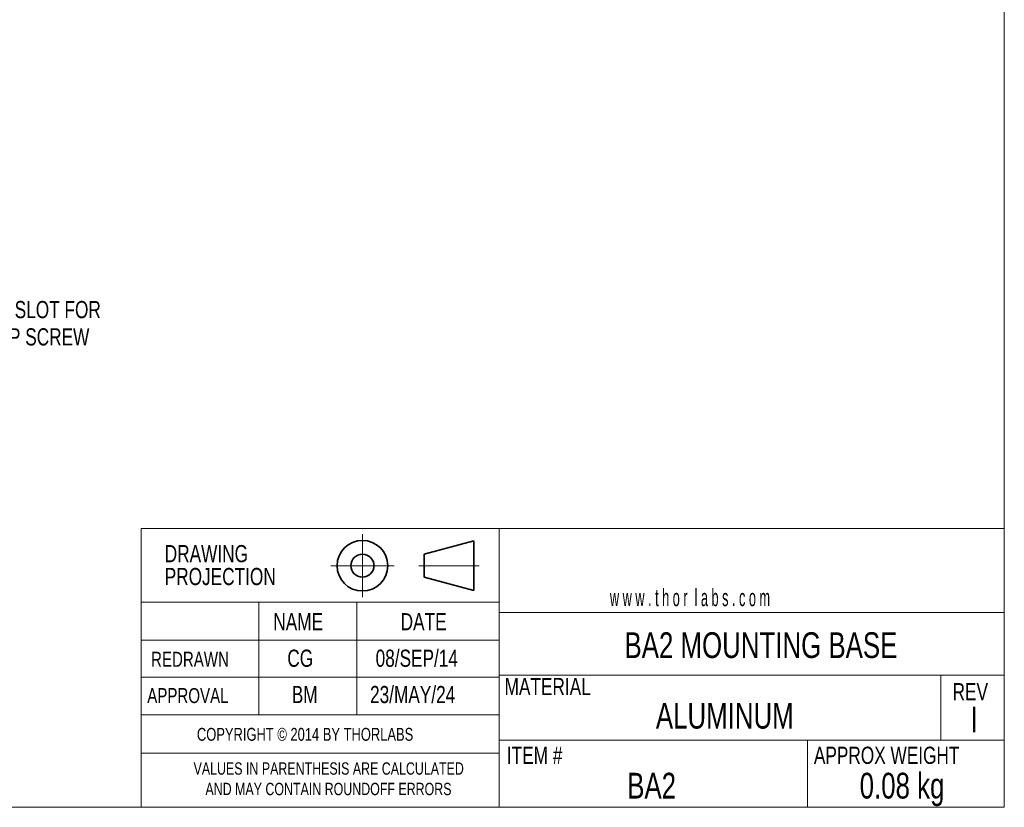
# Model space of a CAD drawing. Header units: inches. Extents: x 0.1 to 10.9, y 0 to 8.5.
# Tile 2 of 6: x 6.2 to 10.9, y 0 to 3.9. Entities that reach past the tile are written whole.
import ezdxf

# ---------------------------------------------------------------- set-up
doc = ezdxf.new("R2010")
doc.units = ezdxf.units.IN
doc.header["$MEASUREMENT"] = 0
doc.header["$PDSIZE"] = -1
doc.linetypes.add('CENTERX2', pattern=[0.8, 0.5, -0.1, 0.1, -0.1])
doc.styles.add('SLDTEXTSTYLE0', font='TXT', dxfattribs={"width": 0.75})
doc.styles.add('SLDTEXTSTYLE1', font='TXT', dxfattribs={"width": 0.5525})
doc.dimstyles.new('SLDDIMSTYLE4', dxfattribs={"dimtxt": 0.083333, "dimasz": 0.125, "dimexe": 0, "dimexo": 0.0625, "dimgap": 0.020833, "dimtad": 0, "dimtih": 1, "dimtoh": 1, "dimrnd": 1e-09, "dimzin": 12, "dimdsep": 46, "dimtxsty": 'SLDTEXTSTYLE0', "dimsah": 1, "dimcen": 0, "dimadec": 0, "dimazin": 3, "dimtfac": 1, "dimtofl": 0, "dimtmove": 0, "dimatfit": 3, "dimfxl": 1, "dimfrac": 2, "dimtolj": 1, "dimtzin": 12, "dimarcsym": 0})

# ---------------------------------------------------------------- blocks, each defined once
blk = doc.blocks.new('Third Angle Projection Block')
at = {"color": 7, "linetype": 'CENTERX2', "lineweight": 18}
for p, q in [((3.9951, 0.9376), (3.9951, 0.5538)), ((3.8033, 0.7457), (4.187, 0.7457)), ((4.3361, 0.7457), (4.7029, 0.7457))]:
    blk.add_line(p, q, dxfattribs=at)
at = {"color": 7, "linetype": 'Continuous', "lineweight": 35}
for p, q in [((4.6701, 0.8957), (4.3701, 0.8153)), ((4.6701, 0.5957), (4.6701, 0.8957)), ((4.3701, 0.8153), (4.3701, 0.6761)), ((4.3701, 0.6761), (4.6701, 0.5957))]:
    blk.add_line(p, q, dxfattribs=at)
for radius in [0.1536, 0.0696]:
    blk.add_circle((3.9951, 0.7457), radius, dxfattribs=at)
at = {"color": 7, "linetype": 'Continuous', "lineweight": 0}
blk.add_point((3.9951, 0.7457), dxfattribs=at)
blk = doc.blocks.new('_D_7')
at = {"color": 7, "linetype": 'Continuous', "lineweight": 0}
for p, q in [((4.9949, 3.2027), (5.4287, 2.4513)), ((5.4287, 2.4513), (5.5787, 2.4513))]:
    blk.add_line(p, q, dxfattribs=at)
at = {"color": 7, "linetype": 'Continuous', "lineweight": 18}
blk.add_solid([(4.9949, 3.2027), (5.0401, 3.0844), (5.0748, 3.1044)], dxfattribs=at)
at = {"color": 7, "linetype": 'Continuous', "lineweight": 18, "char_height": 0.083333, "attachment_point": 1, "style": 'SLDTEXTSTYLE0'}
for s, insert in [('CLEARANCE SLOT FOR', (5.61, 2.4925)), ('1/4in [M6] CAP SCREW', (5.61, 2.36))]:
    blk.add_mtext(s, dxfattribs=dict(at, insert=insert))

msp = doc.modelspace()

# ---------------------------------------------------------------- linework, layer by layer
at = {"color": 7, "linetype": 'Continuous', "lineweight": 18}
for p, q in [((10.9445, 0.0356), (10.9445, 8.4506)), ((10.9445, 1.3874), (10.9445, 1.9698)), ((6.7572, 0.2977), (6.7572, 1.3874)), ((6.7572, 1.3874), (8.4938, 1.3874)), ((8.4938, 1.3874), (8.4938, 0.0356)), ((8.4938, 1.3874), (10.9445, 1.3874)), ((6.7572, 0.4841), (6.7572, 1.0302)), ((6.7572, 0.0356), (6.7572, 1.0302)), ((8.4938, 1.0302), (6.7572, 1.0302)), ((7.3281, 1.0302), (7.3281, 0.4841)), ((7.8037, 1.0302), (7.8037, 0.4841)), ((8.4938, 0.98), (10.9445, 0.98)), ((8.4938, 0.846), (6.7572, 0.846)), ((8.4938, 0.6756), (10.9445, 0.6756)), ((10.6365, 0.6756), (10.6365, 0.3599)), ((8.4938, 0.6662), (6.7572, 0.6662)), ((8.4938, 0.4841), (6.7572, 0.4841)), ((6.7572, 0.4841), (6.7572, 0.2977)), ((8.4938, 0.3599), (10.9445, 0.3599)), ((9.9901, 0.3599), (9.9901, 0.0356)), ((6.7572, 0.2977), (8.4938, 0.2977)), ((10.9445, 0.0356), (0.0622, 0.0356))]:
    msp.add_line(p, q, dxfattribs=at)

# ---------------------------------------------------------------- block references
at = {"color": 7, "linetype": 'Continuous', "xscale": 0.8, "yscale": 0.8, "zscale": 0.8}
msp.add_blockref('Third Angle Projection Block', (4.6349, 0.6109), dxfattribs=at)

# ---------------------------------------------------------------- texts
at = {"color": 7, "linetype": 'Continuous', "lineweight": 0}
for s, insert, char_height, attachment_point, style in [('DRAWING', (6.872, 1.3076), 0.08333, 1, 'SLDTEXTSTYLE0'), ('PROJECTION', (6.872, 1.1965), 0.08333, 1, 'SLDTEXTSTYLE0'), ('w w w . t h o r  l a b s . c o m', (9.0316, 1.0943), 0.083333, 1, 'SLDTEXTSTYLE1'), ('NAME', (7.3987, 0.9772), 0.08333, 1, 'SLDTEXTSTYLE0'), ('DATE', (8.0163, 0.9772), 0.08333, 1, 'SLDTEXTSTYLE0'), ('BA2 MOUNTING BASE', (9.7639, 0.8842), 0.125, 2, 'SLDTEXTSTYLE0'), ('REDRAWN', (6.8056, 0.7895), 0.07292, 1, 'SLDTEXTSTYLE0'), ('CG', (7.4666, 0.7999), 0.08333, 1, 'SLDTEXTSTYLE0'), ('08/SEP/14', (7.8949, 0.7999), 0.08333, 1, 'SLDTEXTSTYLE0'), ('BM', (7.4884, 0.6237), 0.08333, 1, 'SLDTEXTSTYLE0'), ('23/MAY/24', (7.8679, 0.6237), 0.08333, 1, 'SLDTEXTSTYLE0'), ('MATERIAL', (8.5205, 0.6624), 0.08333, 1, 'SLDTEXTSTYLE0'), ('REV', (10.6936, 0.6373), 0.08333, 1, 'SLDTEXTSTYLE0'), ('APPROVAL', (6.7872, 0.6133), 0.07292, 1, 'SLDTEXTSTYLE0'), ('ALUMINUM', (9.5887, 0.5415), 0.125, 2, 'SLDTEXTSTYLE0'), ('I', (10.798, 0.5227), 0.125, 2, 'SLDTEXTSTYLE0'), ('COPYRIGHT © 2014 BY THORLABS', (7.0281, 0.42), 0.0625, 1, 'SLDTEXTSTYLE0'), ('ITEM #', (8.5315, 0.3287), 0.08333, 1, 'SLDTEXTSTYLE0'), ('APPROX WEIGHT', (10.0209, 0.3287), 0.083333, 1, 'SLDTEXTSTYLE0'), ('VALUES IN PARENTHESIS ARE CALCULATED', (7.6673, 0.2528), 0.06, 2, 'SLDTEXTSTYLE0'), ('BA2', (9.2338, 0.202), 0.125, 2, 'SLDTEXTSTYLE0'), ('0.08 kg', (10.4484, 0.202), 0.125, 2, 'SLDTEXTSTYLE0'), ('AND MAY CONTAIN ROUNDOFF ERRORS', (7.6662, 0.1534), 0.06, 2, 'SLDTEXTSTYLE0')]:
    msp.add_mtext(s, dxfattribs=dict(at, insert=insert, char_height=char_height, attachment_point=attachment_point, style=style))

# ---------------------------------------------------------------- dimensions: what is measured, and where the dimension line sits
at = {"color": 7, "linetype": 'Continuous', "lineweight": 18}
dim = msp.add_radius_dim(center=(4.9287, 3.3174), mpoint=(4.9949, 3.2027), text='CLEARANCE SLOT FOR\\P1/4in [M6] CAP SCREW', dimstyle='SLDDIMSTYLE4', dxfattribs=at)
dim.commit()
dim.dimension.update_dxf_attribs({"geometry": '_D_7', "text_midpoint": (6.2166, 2.4513), "dimtype": 164})

doc.saveas('drawing.dxf')
